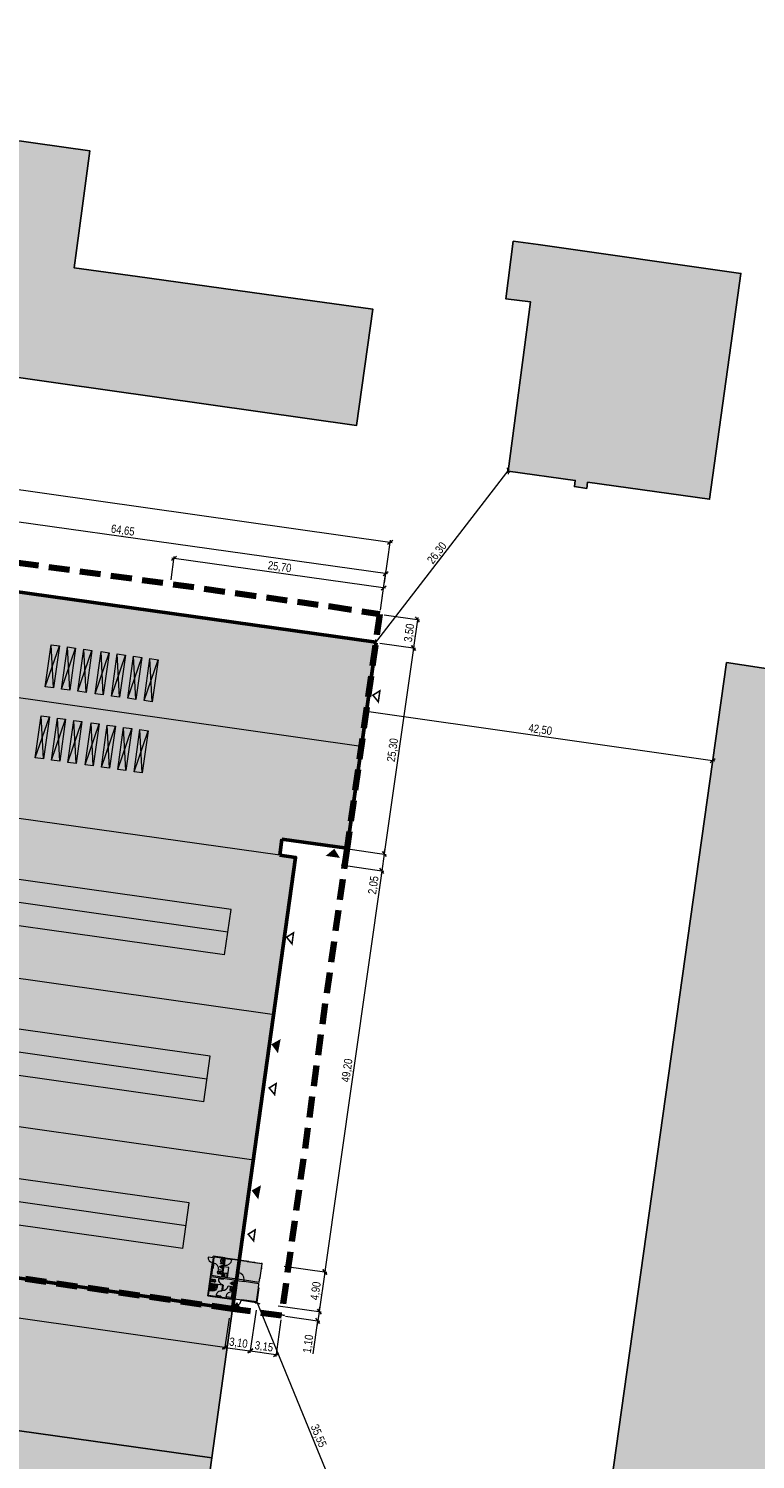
# Model space of a CAD drawing. Header units: millimetres. Extents: x -594446 to -568348, y -1168850 to -1168131.
# Tile 9 of 17: x -594108 to -594019, y -1168734 to -1168560. Entities that reach past the tile are written whole.
import ezdxf

# ---------------------------------------------------------------- set-up
doc = ezdxf.new("R2010")
doc.units = ezdxf.units.MM
doc.linetypes.add('DASHED', pattern=[19.05, 12.7, -6.35])
doc.linetypes.add('ČÁRKOVANÁ', pattern=[19.05, 12.7, -6.35])
doc.layers.get('0').update_dxf_attribs({"color": 250})
for name, color, linetype, lineweight in [('A99_N_kce-pohl', 1, 'Continuous', 9), ('N_popis', 10, 'Continuous', 13), ('S_kce_pohled', 7, 'Continuous', 18), ('S_tlustá', 220, 'Continuous', 50), ('S_výplně otvorů', 84, 'Continuous', 18), ('Sit_objekty', 10, 'Continuous', 13), ('taf katastr', 5, 'Continuous', 25), ('taf katastr_objekty', 211, 'Continuous', 18)]:
    doc.layers.add(name, color=color, linetype=linetype, lineweight=lineweight)
doc.layers.add('INTERIÉR', color=9, linetype='Continuous')
doc.layers.add('stafaz', color=142, linetype='Continuous')
for name, color, linetype, lineweight, true_color in [('S_zařizovací předměty', 7, 'Continuous', 13, 0x636466), ('Sit_hranice dotčeného území', 7, 'DASHED', 100, 0xfa00fa), ('taf plocha_nový stav', 7, 'Continuous', 20, 0xfedfd7)]:
    doc.layers.add(name, color=color, linetype=linetype, lineweight=lineweight, true_color=true_color)
doc.styles.get("Standard").update_dxf_attribs({"font": 'ARIALN.TTF'})
doc.dimstyles.new('M - situace', dxfattribs={"dimtxt": 1, "dimasz": 0.55, "dimexe": 0.25, "dimexo": 0.5, "dimgap": 0.1, "dimtad": 1, "dimrnd": 0.05, "dimzin": 0, "dimtxsty": 'Standard', "dimblk": 'OBLIQUE', "dimcen": 0.09, "dimdle": 0.25, "dimclrd": 256, "dimclre": 256, "dimclrt": 256, "dimadec": 0, "dimazin": 0, "dimtfac": 1, "dimtmove": 1, "dimatfit": 0, "dimldrblk": 'OBLIQUE', "dimfxl": 0, "dimtolj": 1, "dimtzin": 0, "dimlwd": 5, "dimlwe": 5, "dimarcsym": 0})

# ---------------------------------------------------------------- blocks, each defined once
blk = doc.blocks.new('wc-pud')
at = {"layer": 'Sit_objekty', "color": 0, "lineweight": 0}
for p, q in [((-178, -442), (-178, 0)), ((-178, 0), (178, 0)), ((178, 0), (178, -442)), ((-178, -75), (178, -75)), ((-128, -442), (-128, -270)), ((-98, -240), (98, -240)), ((-92, -190), (-62, -190)), ((-78, -175), (-78, -205)), ((-50, -300), (-50, -352)), ((-30, -280), (30, -280)), ((50, -300), (50, -352)), ((62, -190), (92, -190)), ((78, -175), (78, -205)), ((128, -270), (128, -442))]:
    blk.add_line(p, q, dxfattribs=at)
for centre in [(-78, -190), (78, -190)]:
    blk.add_circle(centre, 7.5, dxfattribs=at)
for centre, radius, start, end in [((0, -442), 178, 180, 0), ((-98, -270), 30, 90, 180), ((0, -442), 128, 180, 0), ((-30, -300), 20, 90, 180), ((2, -318), 61.7, 213.26588, 268.4872), ((-2, -318), 61.7, 271.5128, 326.73412), ((30, -300), 20, 0, 90), ((98, -270), 30, 0, 90)]:
    blk.add_arc(centre, radius, start, end, dxfattribs=at)
blk = doc.blocks.new('LIVING-STYLE-685-450')
at = {"ltscale": 10}
for p, q in [((0, 343), (-450, 343)), ((-450, -343), (-450, 343)), ((-100, 234), (-405, 234)), ((-405, 234), (-405, -234)), ((-100, -234), (-100, 234)), ((0, -343), (0, 343)), ((0, -343), (-450, -343)), ((-100, -234), (-405, -234))]:
    blk.add_line(p, q, dxfattribs=at)
for centre, radius in [((-240, 0), 35), ((-240, 0), 20), ((-50, 0), 20)]:
    blk.add_circle(centre, radius, dxfattribs=at)
blk = doc.blocks.new('CA0213B2')
at = {"color": 0}
for points in [[(-0.15, 0), (-0.15, -0.1, 0.138418), (-0.15, -0.12), (-0.05, -0.27, 0.260841), (-0.01, -0.3), (0, -0.3), (0.01, -0.3, 0.260841), (0.05, -0.27), (0.15, -0.12, 0.138418), (0.15, -0.1), (0.15, 0), (-0.15, 0)], [(0, -0.08), (-0.1, -0.08, 0.102113), (-0.13, -0.08, 0.464362), (-0.13, -0.1, 0.276468)], [(0, -0.26), (-0.01, -0.26, -0.260841), (-0.02, -0.25), (-0.11, -0.1, -0.138418), (-0.11, -0.1), (-0.11, -0.08)], [(0, -0.26), (0.01, -0.26, 0.260841), (0.02, -0.25), (0.11, -0.1, 0.138418), (0.11, -0.1), (0.11, -0.08)], [(0, -0.08), (0.1, -0.08, -0.102113), (0.13, -0.08, -0.464362), (0.13, -0.1, -0.276468)]]:
    blk.add_lwpolyline(points, format="xyb", dxfattribs=at)
blk = doc.blocks.new('pisoar1-p')
at = {"layer": 'Sit_objekty', "color": 7, "lineweight": 0, "xscale": -1149.772524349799, "yscale": -1276.907822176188, "zscale": 1149.772524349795}
blk.add_blockref('CA0213B2', (0, 0), dxfattribs=at)
blk = doc.blocks.new('rohova-kruh90')
for points in [[(0, 0), (874, 0, 0.4079401), (896, 22), (896, 330, 0.3903945), (391, 892), (22, 896, 0.4091431), (0, 874)], [(7, 22, 0.4067431), (22, 7), (874, 7, 0.4067341), (889, 22), (889, 330, 0.39027), (391, 885), (22, 889, 0.4075301), (7, 874)], [(13, 22, 0.4043768), (22, 13), (874, 13, 0.4043718), (883, 22), (883, 330, 0.3901431), (391, 878), (22, 883, 0.4043718), (13, 874)], [(125, 829, 0.4071157), (67, 771), (67, 125, 0.4187198), (125, 67), (771, 67, 0.4187212), (829, 125), (829, 289, 0.409609), (305, 829)]]:
    blk.add_lwpolyline(points, format="xyb", close=True)
for radius in [41.1, 30.3]:
    blk.add_circle((193, 193), radius)
for radius, start, end in [(620, 357.65448, 92.36402), (485, 356.99713, 93.02136), (350, 355.83297, 94.18553), (216, 353.20586, 96.81264)]:
    blk.add_arc((132, 132), radius, start, end)
blk = doc.blocks.new('hygienické zázemí')
at = {"color": 251, "linetype": 'Continuous', "true_color": 0x636466}
for p, q in [((4458, 4730), (4458, 4680)), ((4458, 4080), (4458, 4030))]:
    blk.add_line(p, q, dxfattribs=at)
at = {"layer": 'S_tlustá', "color": 251, "lineweight": 13, "ltscale": 2, "true_color": 0x636466}
for p, q in [((0, 4780), (100, 4780)), ((100, 4260), (0, 4260)), ((100, 4780), (100, 4880)), ((3058, 4780), (2800, 4780)), ((3058, 4730), (3058, 4780)), ((3158, 4730), (3058, 4730)), ((3058, 2540), (3058, 3930)), ((3158, 3930), (3058, 3930)), ((6058, 4880), (3108, 4880)), ((5958, 4780), (3158, 4780)), ((3158, 4730), (3158, 4780)), ((3158, 2540), (3158, 3930)), ((4458, 4680), (4458, 4780)), ((4458, 3240), (4458, 4080)), ((5958, 4780), (5958, 2540)), ((6058, 4880), (6058, 800)), ((100, 3060), (0, 3060)), ((100, 1820), (0, 1820)), ((100, 3060), (100, 2540)), ((100, 2540), (1900, 2540)), ((1900, 2340), (100, 2340)), ((100, 2340), (100, 1820)), ((1900, 2540), (1900, 2340)), ((2800, 2540), (3058, 2540)), ((2800, 2340), (2800, 2540)), ((4608, 2340), (2800, 2340)), ((3758, 3340), (3158, 3340)), ((3158, 2540), (5958, 2540)), ((4458, 3340), (4358, 3340)), ((4458, 3340), (5958, 3340)), ((4458, 2540), (4458, 2640)), ((5958, 2340), (4708, 2340)), ((4708, 100), (4708, 2340)), ((5958, 800), (5958, 2340)), ((100, 620), (0, 620)), ((0, 100), (100, 100)), ((100, 100), (100, 0)), ((4608, 0), (6058, 0)), ((5193, 1540), (4708, 1540)), ((4708, 100), (5958, 100)), ((5893, 1540), (5958, 1540)), ((6058, 800), (5958, 800)), ((6058, 200), (5958, 200)), ((5958, 200), (5958, 100)), ((6058, 200), (6058, 0))]:
    blk.add_line(p, q, dxfattribs=at)
for points in [[(1000, 4780), (1000, 4880)], [(1900, 4780), (1900, 4880)], [(2800, 4780), (2800, 4880)], [(3058, 4780), (3058, 4780)], [(4608, 2340), (4608, 2340), (4608, 0), (4608, 0)], [(1000, 100), (1000, 0)], [(1900, 100), (1900, 0)], [(3708, 100), (3708, 0)]]:
    blk.add_lwpolyline(points, dxfattribs=at)
at = {"layer": 'S_výplně otvorů', "color": 251, "true_color": 0x636466}
for p, q in [((50, 3060), (50, 4780)), ((1900, 4830), (100, 4830)), ((100, 4780), (1900, 4780)), ((100, 4780), (100, 3060)), ((2800, 4780), (1900, 4780)), ((3058, 4730), (3058, 4680)), ((3158, 4680), (3058, 4680)), ((3058, 4680), (3058, 3980)), ((3158, 3980), (3058, 3980)), ((3058, 3980), (3058, 3930)), ((3158, 4730), (3158, 4680)), ((3158, 4680), (3858, 4680)), ((3158, 4680), (3158, 3980)), ((3158, 3980), (3158, 3930)), ((4358, 3340), (4358, 3940)), ((4458, 4680), (5058, 4680)), ((50, 1820), (50, 100)), ((100, 100), (100, 1820)), ((2800, 2540), (1900, 2540)), ((4458, 2640), (5058, 2640)), ((100, 100), (1900, 100)), ((1900, 50), (100, 50)), ((1679, 100), (2579, 100)), ((1679, 50), (2579, 50)), ((2579, 100), (3708, 100)), ((2579, 50), (3708, 50)), ((4608, 0), (3108, 0)), ((4608, 100), (3708, 100)), ((5893, 840), (5893, 1540)), ((5958, 200), (5958, 800)), ((6058, 200), (6058, 800)), ((6058, 200), (6658, 200))]:
    blk.add_line(p, q, dxfattribs=at)
for points in [[(2750, 5680), (2750, 4780)], [(2800, 4780), (1900, 4780)], [(1950, 4880), (1950, 4780)], [(2800, 2340), (1900, 2340)], [(1950, 2540), (1950, 2340)], [(2750, 1540), (2750, 2540)], [(4608, 100), (3708, 100)], [(3758, 100), (3758, 0)], [(4558, 900), (4558, 0)]]:
    blk.add_lwpolyline(points, dxfattribs=at)
for centre, radius, start, end in [((2750, 4880), 800, 90, 180), ((3158, 4680), 700, 270, 0), ((4358, 3340), 600, 90, 180), ((4458, 4680), 600, 270, 0), ((2750, 2340), 800, 180, 270), ((4458, 2640), 600, 0, 90), ((4558, 100), 800, 90, 180), ((5893, 1540), 700, 180, 270), ((6058, 200), 600, 0, 90)]:
    blk.add_arc(centre, radius, start, end, dxfattribs=at)
at = {"layer": 'S_zařizovací předměty', "color": 251, "true_color": 0x636466}
for p, q in [((4008, 2340), (4008, 1117)), ((4008, 1117), (4608, 1117)), ((4768, 709), (4708, 709)), ((4708, 159), (4768, 159)), ((4728, 662), (4732, 689)), ((4728, 662), (4728, 206)), ((4728, 206), (4732, 179)), ((4768, 689), (4732, 689)), ((4768, 179), (4732, 179)), ((4809, 434), (4737, 434)), ((4773, 398), (4773, 470)), ((4818, 434), (4818, 634)), ((4818, 434), (4818, 234)), ((4939, 434), (4839, 434)), ((4889, 384), (4889, 484))]:
    blk.add_line(p, q, dxfattribs=at)
for points in [[(4536, 1865), (4536, 2192), (4044, 2192), (4044, 1865)], [(4506, 1895), (4506, 2162), (4074, 2162), (4074, 1895)], [(4708, 776), (4708, 802), (5083, 802), (5083, 776)]]:
    blk.add_lwpolyline(points, close=True, dxfattribs=at)
for centre, radius in [((4371, 2029), 20.1), ((4565, 2029), 20.1), ((4773, 434), 20), ((4889, 434), 37.5), ((4889, 434), 25)]:
    blk.add_circle(centre, radius, dxfattribs=at)
for centre, radius, start, end in [((4813, -659), 1323, 88.47706, 93.67527), ((4813, 1525), 1321, 266.32077, 271.52691), ((4761, -814), 1523, 84.49277, 89.73823), ((4761, -814), 1503, 84.48205, 89.7365), ((4761, 1682), 1503, 270.2635, 275.51795), ((4761, 1682), 1523, 270.26177, 275.50723), ((4848, 634), 30, 90, 180), ((4848, 234), 30, 180, 270), ((4860, 467), 197, 77.88867, 93.52869), ((4860, 401), 197, 266.47131, 282.11133), ((4880, 445), 216, 53.76118, 84.20939), ((4880, 423), 216, 275.79061, 306.23882), ((4879, 450), 234, 42.17317, 83.47044), ((4879, 418), 234, 276.52956, 317.82683), ((4885, 473), 230, 36.98722, 84.63967), ((4885, 395), 230, 275.36033, 323.01278), ((4881, 448), 213, 12.9464, 53.51515), ((4881, 420), 213, 306.48485, 347.0536), ((4896, 466), 210, 8.18423, 42.10526), ((4896, 402), 210, 317.89474, 351.81577), ((4887, 472), 229, 5.97223, 37.42411), ((4887, 396), 229, 322.57589, 354.02777), ((4693, 434), 401, 351.12195, 8.87805), ((4708, 434), 401, 351.12195, 8.87805), ((4719, 434), 401, 351.12195, 8.87805)]:
    blk.add_arc(centre, radius, start, end, dxfattribs=at)
at = {"layer": 'stafaz', "color": 251, "true_color": 0x636466}
blk.add_line((4708, 709), (4708, 159), dxfattribs=at)
at = {"layer": 'S_zařizovací předměty', "color": 251, "true_color": 0x636466, "xscale": -0.6999999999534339, "yscale": 0.6999999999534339, "zscale": 0.7000000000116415}
blk.add_blockref('LIVING-STYLE-685-450', (3158, 3623), dxfattribs=at)
at = {"layer": 'S_zařizovací předměty', "color": 251, "true_color": 0x636466, "xscale": -1}
blk.add_blockref('rohova-kruh90', (5958, 3340), dxfattribs=at)
at = {"layer": 'S_zařizovací předměty', "color": 251, "true_color": 0x636466, "xscale": -1, "rotation": 270}
for p in [(3158, 2961), (4708, 1156)]:
    blk.add_blockref('pisoar1-p', p, dxfattribs=at)
at = {"layer": 'S_zařizovací předměty', "color": 251, "true_color": 0x636466}
for p, rotation in [((4708, 1879), 90), ((5958, 2957), 270)]:
    blk.add_blockref('wc-pud', p, dxfattribs=dict(at, rotation=rotation))
blk = doc.blocks.new('_Oblique')
at = {"color": 0, "linetype": 'ByBlock', "lineweight": -2}
blk.add_line((-0.5, -0.5), (0.5, 0.5), dxfattribs=at)
blk = doc.blocks.new('*D59')
at = {"layer": 'Defpoints', "color": 0, "transparency": 16777216}
for p in [(-594203.71, -1168614.97), (-594063.77, -1168622.42), (-594065.5, -1168634.61)]:
    blk.add_point(p, dxfattribs=at)
at = {"layer": 'S_kce_pohled', "lineweight": 5, "transparency": 16777216}
for p, q in [((-594202.68, -1168607.73), (-594201.94, -1168602.54)), ((-594202.22, -1168602.75), (-594063.52, -1168622.46)), ((-594064.47, -1168627.37), (-594063.73, -1168622.17))]:
    blk.add_line(p, q, dxfattribs=at)
at = {"layer": 'S_kce_pohled', "lineweight": 5, "transparency": 16777216, "xscale": 0.55, "yscale": 0.55, "zscale": 0.55}
for p, rotation in [((-594201.98, -1168602.78), 171.9128774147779), ((-594063.77, -1168622.42), 351.9128774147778)]:
    blk.add_blockref('_Oblique', p, dxfattribs=dict(at, rotation=rotation))
at = {"layer": 'S_kce_pohled', "transparency": 16777216, "insert": (-594146.96, -1168609.89), "char_height": 1, "attachment_point": 5, "rotation": 351.9129}
blk.add_mtext('\\A1;139,60', dxfattribs=at)
blk = doc.blocks.new('*D62')
at = {"layer": 'Defpoints', "color": 0, "transparency": 16777216}
for p in [(-594238.19, -1168694.16), (-594083.25, -1168716.17), (-594083.82, -1168720.23)]:
    blk.add_point(p, dxfattribs=at)
at = {"layer": 'S_kce_pohled', "lineweight": 5, "transparency": 16777216}
for p, q in [((-594238.26, -1168694.65), (-594238.8, -1168698.46)), ((-594239.01, -1168698.17), (-594083.58, -1168720.26)), ((-594083.32, -1168716.67), (-594083.86, -1168720.47))]:
    blk.add_line(p, q, dxfattribs=at)
at = {"layer": 'S_kce_pohled', "lineweight": 5, "transparency": 16777216, "xscale": 0.55, "yscale": 0.55, "zscale": 0.55}
for p, rotation in [((-594238.77, -1168698.21), 171.9128774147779), ((-594083.82, -1168720.23), 351.9128774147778)]:
    blk.add_blockref('_Oblique', p, dxfattribs=dict(at, rotation=rotation))
at = {"layer": 'S_kce_pohled', "transparency": 16777216, "insert": (-594161.2, -1168708.52), "char_height": 1, "attachment_point": 5, "rotation": 351.9129}
blk.add_mtext('\\A1;156,50', dxfattribs=at)
blk = doc.blocks.new('*D63')
at = {"layer": 'Defpoints', "color": 0, "transparency": 16777216}
for p in [(-594079.92, -1168714.83), (-594083.25, -1168716.17), (-594080.75, -1168720.66)]:
    blk.add_point(p, dxfattribs=at)
at = {"layer": 'S_kce_pohled', "lineweight": 5, "transparency": 16777216}
for p, q in [((-594080.04, -1168715.71), (-594080.78, -1168720.91)), ((-594083.32, -1168716.67), (-594083.86, -1168720.47)), ((-594084.07, -1168720.19), (-594080.5, -1168720.7))]:
    blk.add_line(p, q, dxfattribs=at)
at = {"layer": 'S_kce_pohled', "lineweight": 5, "transparency": 16777216, "xscale": 0.55, "yscale": 0.55, "zscale": 0.55}
for p, rotation in [((-594083.82, -1168720.23), 171.9128774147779), ((-594080.75, -1168720.66), 351.9128774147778)]:
    blk.add_blockref('_Oblique', p, dxfattribs=dict(at, rotation=rotation))
at = {"layer": 'S_kce_pohled', "transparency": 16777216, "insert": (-594082.19, -1168719.75), "char_height": 1, "attachment_point": 5, "rotation": 351.9129}
blk.add_mtext('\\A1;3,10', dxfattribs=at)
blk = doc.blocks.new('*D64')
at = {"layer": 'Defpoints', "color": 0, "transparency": 16777216}
for p in [(-594079.92, -1168714.83), (-594076.95, -1168716.38), (-594077.62, -1168721.11)]:
    blk.add_point(p, dxfattribs=at)
at = {"layer": 'S_kce_pohled', "lineweight": 5, "transparency": 16777216}
for p, q in [((-594080.04, -1168715.71), (-594080.78, -1168720.91)), ((-594077.02, -1168716.88), (-594077.66, -1168721.35)), ((-594080.99, -1168720.63), (-594077.37, -1168721.14))]:
    blk.add_line(p, q, dxfattribs=at)
at = {"layer": 'S_kce_pohled', "lineweight": 5, "transparency": 16777216, "xscale": 0.55, "yscale": 0.55, "zscale": 0.55}
for p, rotation in [((-594080.75, -1168720.66), 171.9128774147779), ((-594077.62, -1168721.11), 351.9128774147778)]:
    blk.add_blockref('_Oblique', p, dxfattribs=dict(at, rotation=rotation))
at = {"layer": 'S_kce_pohled', "transparency": 16777216, "insert": (-594079.09, -1168720.19), "char_height": 1, "attachment_point": 5, "rotation": 351.9129}
blk.add_mtext('\\A1;3,15', dxfattribs=at)
blk = doc.blocks.new('*D65')
at = {"layer": 'Defpoints', "color": 0, "transparency": 16777216}
for p in [(-594065.01, -1168631.16), (-594065.5, -1168634.61), (-594060.93, -1168635.26)]:
    blk.add_point(p, dxfattribs=at)
at = {"layer": 'S_kce_pohled', "lineweight": 5, "transparency": 16777216}
for p, q in [((-594064.51, -1168631.23), (-594060.19, -1168631.84)), ((-594060.4, -1168631.56), (-594060.96, -1168635.51)), ((-594065, -1168634.68), (-594060.68, -1168635.29))]:
    blk.add_line(p, q, dxfattribs=at)
at = {"layer": 'S_kce_pohled', "lineweight": 5, "transparency": 16777216, "xscale": 0.55, "yscale": 0.55, "zscale": 0.55}
for p, rotation in [((-594060.44, -1168631.81), 81.91287741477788), ((-594060.93, -1168635.26), 261.9128774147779)]:
    blk.add_blockref('_Oblique', p, dxfattribs=dict(at, rotation=rotation))
at = {"layer": 'S_kce_pohled', "transparency": 16777216, "insert": (-594061.38, -1168633.44), "char_height": 1, "attachment_point": 5, "rotation": 81.9129}
blk.add_mtext('\\A1;3,50', dxfattribs=at)
blk = doc.blocks.new('*D66')
at = {"layer": 'Defpoints', "color": 0, "transparency": 16777216}
for p in [(-594065.5, -1168634.61), (-594076.96, -1168658.53), (-594064.49, -1168660.31)]:
    blk.add_point(p, dxfattribs=at)
at = {"layer": 'S_kce_pohled', "lineweight": 5, "transparency": 16777216}
for p, q in [((-594065, -1168634.68), (-594060.68, -1168635.29)), ((-594060.89, -1168635.01), (-594064.52, -1168660.55)), ((-594069.44, -1168659.6), (-594064.24, -1168660.34))]:
    blk.add_line(p, q, dxfattribs=at)
at = {"layer": 'S_kce_pohled', "lineweight": 5, "transparency": 16777216, "xscale": 0.55, "yscale": 0.55, "zscale": 0.55}
for p, rotation in [((-594060.93, -1168635.26), 81.91287741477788), ((-594064.49, -1168660.31), 261.9128774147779)]:
    blk.add_blockref('_Oblique', p, dxfattribs=dict(at, rotation=rotation))
at = {"layer": 'S_kce_pohled', "transparency": 16777216, "insert": (-594063.4, -1168647.68), "char_height": 1, "attachment_point": 5, "rotation": 81.9129}
blk.add_mtext('\\A1;25,30', dxfattribs=at)
blk = doc.blocks.new('*D67')
at = {"layer": 'Defpoints', "color": 0, "transparency": 16777216}
for p in [(-594076.96, -1168658.53), (-594077.25, -1168660.56), (-594064.77, -1168662.34)]:
    blk.add_point(p, dxfattribs=at)
at = {"layer": 'S_kce_pohled', "lineweight": 5, "transparency": 16777216}
for p, q in [((-594069.44, -1168659.6), (-594064.24, -1168660.34)), ((-594064.49, -1168660.31), (-594064.41, -1168659.76)), ((-594069.72, -1168661.63), (-594064.53, -1168662.37)), ((-594064.49, -1168660.31), (-594064.77, -1168662.34)), ((-594064.77, -1168662.34), (-594064.85, -1168662.88))]:
    blk.add_line(p, q, dxfattribs=at)
at = {"layer": 'S_kce_pohled', "lineweight": 5, "transparency": 16777216, "xscale": 0.55, "yscale": 0.55, "zscale": 0.55}
for p, rotation in [((-594064.49, -1168660.31), 261.9128774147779), ((-594064.77, -1168662.34), 81.91287741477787)]:
    blk.add_blockref('_Oblique', p, dxfattribs=dict(at, rotation=rotation))
at = {"layer": 'S_kce_pohled', "transparency": 16777216, "insert": (-594065.73, -1168664.09), "char_height": 1, "attachment_point": 5, "rotation": 81.9129}
blk.add_mtext('\\A1;2,05', dxfattribs=at)
blk = doc.blocks.new('*D68')
at = {"layer": 'Defpoints', "color": 0, "transparency": 16777216}
for p in [(-594077.25, -1168660.56), (-594082.31, -1168709.56), (-594071.7, -1168711.07)]:
    blk.add_point(p, dxfattribs=at)
at = {"layer": 'S_kce_pohled', "lineweight": 5, "transparency": 16777216}
for p, q in [((-594069.72, -1168661.63), (-594064.53, -1168662.37)), ((-594064.74, -1168662.09), (-594071.73, -1168711.31)), ((-594076.65, -1168710.36), (-594071.45, -1168711.1))]:
    blk.add_line(p, q, dxfattribs=at)
at = {"layer": 'S_kce_pohled', "lineweight": 5, "transparency": 16777216, "xscale": 0.55, "yscale": 0.55, "zscale": 0.55}
for p, rotation in [((-594064.77, -1168662.34), 81.91287741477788), ((-594071.7, -1168711.07), 261.9128774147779)]:
    blk.add_blockref('_Oblique', p, dxfattribs=dict(at, rotation=rotation))
at = {"layer": 'S_kce_pohled', "transparency": 16777216, "insert": (-594068.93, -1168686.6), "char_height": 1, "attachment_point": 5, "rotation": 81.9129}
blk.add_mtext('\\A1;49,20', dxfattribs=at)
blk = doc.blocks.new('*D69')
at = {"layer": 'Defpoints', "color": 0, "transparency": 16777216}
for p in [(-594082.31, -1168709.56), (-594082.99, -1168714.39), (-594072.39, -1168715.9)]:
    blk.add_point(p, dxfattribs=at)
at = {"layer": 'S_kce_pohled', "lineweight": 5, "transparency": 16777216}
for p, q in [((-594076.65, -1168710.36), (-594071.45, -1168711.1)), ((-594071.66, -1168710.82), (-594072.42, -1168716.15)), ((-594077.34, -1168715.2), (-594072.14, -1168715.93))]:
    blk.add_line(p, q, dxfattribs=at)
at = {"layer": 'S_kce_pohled', "lineweight": 5, "transparency": 16777216, "xscale": 0.55, "yscale": 0.55, "zscale": 0.55}
for p, rotation in [((-594071.7, -1168711.07), 81.91287741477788), ((-594072.39, -1168715.9), 261.9128774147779)]:
    blk.add_blockref('_Oblique', p, dxfattribs=dict(at, rotation=rotation))
at = {"layer": 'S_kce_pohled', "transparency": 16777216, "insert": (-594072.74, -1168713.38), "char_height": 1, "attachment_point": 5, "rotation": 81.9129}
blk.add_mtext('\\A1;4,90', dxfattribs=at)
blk = doc.blocks.new('*D70')
at = {"layer": 'Defpoints', "color": 0, "transparency": 16777216}
for p in [(-594082.99, -1168714.39), (-594076.95, -1168716.38), (-594072.54, -1168717.01)]:
    blk.add_point(p, dxfattribs=at)
at = {"layer": 'S_kce_pohled', "lineweight": 5, "transparency": 16777216}
for p, q in [((-594077.34, -1168715.2), (-594072.14, -1168715.93)), ((-594072.39, -1168715.9), (-594072.31, -1168715.35)), ((-594076.45, -1168716.45), (-594072.3, -1168717.04)), ((-594073.11, -1168721.02), (-594072.54, -1168717.01)), ((-594072.54, -1168717.01), (-594072.62, -1168717.55)), ((-594072.39, -1168715.9), (-594072.54, -1168717.01)), ((-594072.39, -1168715.9), (-594072.54, -1168717.01))]:
    blk.add_line(p, q, dxfattribs=at)
at = {"layer": 'S_kce_pohled', "lineweight": 5, "transparency": 16777216, "xscale": 0.55, "yscale": 0.55, "zscale": 0.55}
for p, rotation in [((-594072.39, -1168715.9), 261.9128774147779), ((-594072.54, -1168717.01), 81.91287741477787)]:
    blk.add_blockref('_Oblique', p, dxfattribs=dict(at, rotation=rotation))
at = {"layer": 'S_kce_pohled', "transparency": 16777216, "insert": (-594073.65, -1168719.81), "char_height": 1, "attachment_point": 5, "rotation": 81.9129}
blk.add_mtext('\\A1;1,10', dxfattribs=at)
blk = doc.blocks.new('*D71')
at = {"layer": 'Defpoints', "color": 0, "transparency": 16777216}
for p in [(-594155.57, -1168596.05), (-594152.94, -1168596.42), (-594065.5, -1168634.61)]:
    blk.add_point(p, dxfattribs=at)
at = {"layer": 'S_kce_pohled', "lineweight": 5, "transparency": 16777216}
for p, q in [((-594159.19, -1168621.55), (-594155.53, -1168595.8)), ((-594153.44, -1168596.35), (-594155.82, -1168596.01)), ((-594154.21, -1168622), (-594159.41, -1168621.27))]:
    blk.add_line(p, q, dxfattribs=at)
at = {"layer": 'S_kce_pohled', "lineweight": 5, "transparency": 16777216, "xscale": 0.55, "yscale": 0.55, "zscale": 0.55}
for p, rotation in [((-594155.57, -1168596.05), 81.91287741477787), ((-594159.16, -1168621.3), 261.9128774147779)]:
    blk.add_blockref('_Oblique', p, dxfattribs=dict(at, rotation=rotation))
at = {"layer": 'S_kce_pohled', "transparency": 16777216, "insert": (-594157.62, -1168605.48), "char_height": 1, "attachment_point": 5, "rotation": 81.9129}
blk.add_mtext('\\A1;25,50', dxfattribs=at)
blk = doc.blocks.new('*D72')
at = {"layer": 'Defpoints', "color": 0, "transparency": 16777216}
for p in [(-594065.5, -1168634.61), (-594022.92, -1168637.03), (-594024.61, -1168648.94)]:
    blk.add_point(p, dxfattribs=at)
at = {"layer": 'S_kce_pohled', "lineweight": 5, "transparency": 16777216}
for p, q in [((-594065.98, -1168638.01), (-594066.72, -1168643.21)), ((-594066.93, -1168642.92), (-594024.36, -1168648.97)), ((-594023.91, -1168643.99), (-594024.65, -1168649.18))]:
    blk.add_line(p, q, dxfattribs=at)
at = {"layer": 'S_kce_pohled', "lineweight": 5, "transparency": 16777216, "xscale": 0.55, "yscale": 0.55, "zscale": 0.55}
for p, rotation in [((-594066.68, -1168642.96), 171.9128774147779), ((-594024.61, -1168648.94), 351.9128774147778)]:
    blk.add_blockref('_Oblique', p, dxfattribs=dict(at, rotation=rotation))
at = {"layer": 'S_kce_pohled', "transparency": 16777216, "insert": (-594045.55, -1168645.25), "char_height": 1, "attachment_point": 5, "rotation": 351.9129}
blk.add_mtext('\\A1;42,50', dxfattribs=at)
blk = doc.blocks.new('*D73')
at = {"layer": 'Defpoints', "color": 0, "transparency": 16777216}
for p in [(-594049.45, -1168613.78), (-594049.45, -1168613.78), (-594065.5, -1168634.61)]:
    blk.add_point(p, dxfattribs=at)
at = {"layer": 'S_kce_pohled', "lineweight": 5, "transparency": 16777216}
for p, q in [((-594065.65, -1168634.81), (-594049.3, -1168613.58)), ((-594049.45, -1168613.78), (-594049.25, -1168613.93)), ((-594065.5, -1168634.61), (-594065.3, -1168634.76))]:
    blk.add_line(p, q, dxfattribs=at)
at = {"layer": 'S_kce_pohled', "lineweight": 5, "transparency": 16777216, "xscale": 0.55, "yscale": 0.55, "zscale": 0.55}
for p, rotation in [((-594049.45, -1168613.78), 52.38885827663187), ((-594065.5, -1168634.61), 232.3888582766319)]:
    blk.add_blockref('_Oblique', p, dxfattribs=dict(at, rotation=rotation))
at = {"layer": 'S_kce_pohled', "transparency": 16777216, "insert": (-594058.03, -1168623.77), "char_height": 1, "attachment_point": 5, "rotation": 52.3889}
blk.add_mtext('\\A1;26,30', dxfattribs=at)
blk = doc.blocks.new('*D74')
at = {"layer": 'Defpoints', "color": 0, "transparency": 16777216}
for p in [(-594079.92, -1168714.83), (-594066.4, -1168747.71), (-594066.4, -1168747.71)]:
    blk.add_point(p, dxfattribs=at)
at = {"layer": 'S_kce_pohled', "lineweight": 5, "transparency": 16777216}
for p, q in [((-594079.92, -1168714.83), (-594080.15, -1168714.92)), ((-594080.01, -1168714.6), (-594066.31, -1168747.94)), ((-594066.4, -1168747.71), (-594066.63, -1168747.81))]:
    blk.add_line(p, q, dxfattribs=at)
at = {"layer": 'S_kce_pohled', "lineweight": 5, "transparency": 16777216, "xscale": 0.55, "yscale": 0.55, "zscale": 0.55}
for p, rotation in [((-594079.92, -1168714.83), 112.347210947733), ((-594066.4, -1168747.71), 292.347210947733)]:
    blk.add_blockref('_Oblique', p, dxfattribs=dict(at, rotation=rotation))
at = {"layer": 'S_kce_pohled', "transparency": 16777216, "insert": (-594072.51, -1168731), "char_height": 1, "attachment_point": 5, "rotation": 292.3472}
blk.add_mtext('\\A1;35,55', dxfattribs=at)
blk = doc.blocks.new('*D80')
at = {"layer": 'Defpoints', "color": 0, "transparency": 16777216}
for p in [(-594128.34, -1168617.24), (-594129.03, -1168622.16), (-594065.01, -1168631.16)]:
    blk.add_point(p, dxfattribs=at)
at = {"layer": 'S_kce_pohled', "lineweight": 5, "transparency": 16777216}
for p, q in [((-594128.96, -1168621.67), (-594128.3, -1168616.99)), ((-594064.07, -1168626.27), (-594128.59, -1168617.2)), ((-594064.94, -1168630.66), (-594064.28, -1168625.99))]:
    blk.add_line(p, q, dxfattribs=at)
at = {"layer": 'S_kce_pohled', "lineweight": 5, "transparency": 16777216, "xscale": 0.55, "yscale": 0.55, "zscale": 0.55}
for p, rotation in [((-594128.34, -1168617.24), 171.9995643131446), ((-594064.32, -1168626.23), 351.9995643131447)]:
    blk.add_blockref('_Oblique', p, dxfattribs=dict(at, rotation=rotation))
at = {"layer": 'S_kce_pohled', "transparency": 16777216, "insert": (-594096.23, -1168621.04), "char_height": 1, "attachment_point": 5, "rotation": 351.9996}
blk.add_mtext('\\A1;64,65', dxfattribs=at)
blk = doc.blocks.new('*D81')
at = {"layer": 'Defpoints', "color": 0, "transparency": 16777216}
for p in [(-594090.01, -1168624.39), (-594090.44, -1168627.5), (-594065.01, -1168631.16)]:
    blk.add_point(p, dxfattribs=at)
at = {"layer": 'S_kce_pohled', "lineweight": 5, "transparency": 16777216}
for p, q in [((-594090.37, -1168627.01), (-594089.97, -1168624.14)), ((-594064.31, -1168628), (-594090.25, -1168624.35)), ((-594064.94, -1168630.66), (-594064.53, -1168627.72))]:
    blk.add_line(p, q, dxfattribs=at)
at = {"layer": 'S_kce_pohled', "lineweight": 5, "transparency": 16777216, "xscale": 0.55, "yscale": 0.55, "zscale": 0.55}
for p, rotation in [((-594090.01, -1168624.39), 171.9995643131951), ((-594064.56, -1168627.97), 351.999564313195)]:
    blk.add_blockref('_Oblique', p, dxfattribs=dict(at, rotation=rotation))
at = {"layer": 'S_kce_pohled', "transparency": 16777216, "insert": (-594077.19, -1168625.48), "char_height": 1, "attachment_point": 5, "rotation": 351.9996}
blk.add_mtext('\\A1;25,70', dxfattribs=at)

msp = doc.modelspace()

# ---------------------------------------------------------------- hatches: boundary and pattern name
at = {"layer": 'N_popis'}
for points in [[(-594070.57, -1168659.807), (-594071.368, -1168660.465), (-594070.04, -1168660.651)], [(-594078.054, -1168683.448), (-594077.436, -1168684.276), (-594077.185, -1168682.959)], [(-594080.443, -1168701.204), (-594079.825, -1168702.032), (-594079.574, -1168700.715)], [(-594082.366, -1168714.888), (-594083.163, -1168715.546), (-594081.835, -1168715.732)]]:
    msp.add_hatch(color=256, dxfattribs=at).paths.add_polyline_path(points)
at = {"layer": 'taf katastr_objekty', "lineweight": 0, "true_color": 0xc7c8ca}
h = msp.add_hatch(color=9, dxfattribs=at)
h.dxf.hatch_style = 1
h.paths.add_polyline_path([(-594186.84, -1168568.15), (-594175.87, -1168569.78), (-594161.8, -1168571.66), (-594162.34, -1168575.58), (-594158.37, -1168576.08), (-594158.83, -1168579.287), (-594176.84, -1168577), (-594177.36, -1168580.82), (-594151.32, -1168584.32), (-594152.94, -1168596.42), (-594178.98, -1168592.92), (-594178.96, -1168592.76), (-594209.36, -1168588.27), (-594206.07, -1168565.3), (-594204.94, -1168565.47), (-594204.39, -1168561.58), (-594202.32, -1168560.03), (-594187.93, -1168562.09), (-594186.27, -1168564.1)])
h.paths.add_polyline_path([(-594269.31, -1168572.62), (-594250.55, -1168575.65), (-594251.43, -1168582.62), (-594251.69, -1168584.12), (-594270.33, -1168580.8), (-594270.15, -1168579.32)])
h.paths.add_polyline_path([(-594139.49, -1168582.93), (-594139.16, -1168582.98), (-594138.21, -1168576.3), (-594137.26, -1168569.67), (-594100.23, -1168574.87), (-594101.13, -1168581.54), (-594101.86, -1168586.99), (-594102.14, -1168589.07), (-594094.42, -1168590.16), (-594079.05, -1168592.28), (-594065.87, -1168594.11), (-594067.85, -1168608.24), (-594104.06, -1168603.09), (-594114.83, -1168601.56), (-594115.74, -1168607.43), (-594127.4, -1168605.64), (-594126.68, -1168600.78), (-594141.71, -1168598.66), (-594141.69, -1168598.5), (-594144.66, -1168598.12), (-594143.62, -1168590.34), (-594140.59, -1168590.73)])
h.paths.add_polyline_path([(-594048.81, -1168585.87), (-594045.79, -1168586.27), (-594021.17, -1168589.77), (-594024.98, -1168617.21), (-594039.79, -1168615.13), (-594039.9, -1168615.88), (-594041.4, -1168615.67), (-594041.3, -1168614.92), (-594049.45, -1168613.78), (-594046.72, -1168593.24), (-594049.74, -1168592.84)])
h.paths.add_polyline_path([(-593998.04, -1168620.92), (-593997.63, -1168617.8), (-593997.45, -1168616.39), (-593996.04, -1168605.55), (-593994.78, -1168597.12), (-593984.26, -1168598.57), (-593987.54, -1168622.36)])
h.paths.add_polyline_path([(-593957.43, -1168614.35), (-593947.49, -1168615.74), (-593949.16, -1168627.77), (-593959.1, -1168626.38)])
h.paths.add_polyline_path([(-593952.02, -1168596.49), (-593944.25, -1168597.64), (-593946.41, -1168609.47), (-593954.33, -1168608.3)])
h.paths.add_polyline_path([(-593877.8, -1168645.47), (-593876.84, -1168638.38), (-593886.38, -1168637.02), (-593887.37, -1168644.11)])
h.paths.add_polyline_path([(-593893.91, -1168657.65), (-593893.68, -1168657.66), (-593893.55, -1168656.69), (-593879.68, -1168658.65), (-593879.81, -1168659.63), (-593879.58, -1168659.67), (-593884.56, -1168694.44), (-593884.79, -1168694.41), (-593884.86, -1168695.15), (-593898.88, -1168693.16), (-593898.84, -1168692.87), (-593899.02, -1168692.85)])
h.paths.add_polyline_path([(-594022.92, -1168637.03), (-593996.11, -1168641.11), (-593965.98, -1168644.98), (-593988.96, -1168811.13), (-593989.34, -1168811.07), (-594046.23, -1168803.12), (-594035.67, -1168727.86)])
h.paths.add_polyline_path([(-593947.81, -1168699.91), (-593929.18, -1168702.42), (-593937.88, -1168765.26), (-593956.31, -1168762.78)])
h.paths.add_polyline_path([(-593905.24, -1168705.57), (-593892.82, -1168707.61), (-593900.92, -1168767.22), (-593913.31, -1168765.53), (-593910.92, -1168747.76), (-593918.56, -1168746.717), (-593917.69, -1168740.367), (-593910.06, -1168741.39)])
h.paths.add_polyline_path([(-593913.88, -1168769.53), (-593913.31, -1168765.53), (-593900.92, -1168767.22), (-593908.62, -1168824.03), (-593923.59, -1168822.04), (-593918.16, -1168781.28), (-593922.81, -1168780.61), (-593921.82, -1168773.24), (-593917.13, -1168773.9), (-593916.51, -1168769.22)])
h.paths.add_polyline_path([(-593962.39, -1168807.3), (-593956.31, -1168762.78), (-593937.88, -1168765.26), (-593944.17, -1168809.8)])
h.paths.add_polyline_path([(-594047.11, -1168829.75), (-593986.5, -1168838.16), (-593988.24, -1168850.39), (-594048.53, -1168842.05)])
h.paths.add_polyline_path([(-594066.4, -1168747.71), (-594041.79, -1168751.12), (-594046.85, -1168787.37), (-594071.08, -1168783.95), (-594071.47, -1168783.9)])
h.paths.add_polyline_path([(-594232.81, -1168736.78), (-594229.57, -1168713.4), (-594085.41, -1168733.67), (-594090.54, -1168770.52), (-594102.92, -1168768.78), (-594234.68, -1168750.26)])
h.paths.add_polyline_path([(-594215.53, -1168696.421), (-594082.89, -1168715.55), (-594085.41, -1168733.67), (-594229.57, -1168713.4), (-594227.02, -1168694.78), (-594255.74, -1168690.76), (-594252.9, -1168671.9), (-594239.326, -1168673.905), (-594239.49, -1168675.66), (-594213.097, -1168679.431)])
h.paths.add_polyline_path([(-594252.64, -1168734.01), (-594232.81, -1168736.78), (-594234.68, -1168750.26), (-594239.33, -1168749.62), (-594240.66, -1168759.26), (-594252.01, -1168757.7), (-594250.65, -1168747.71), (-594253.16, -1168747.35), (-594252.41, -1168741.8), (-594253.72, -1168741.62)])
h.paths.add_polyline_path([(-594277.08, -1168798.01), (-594269.61, -1168798.96), (-594269.84, -1168801.64), (-594270.35, -1168805.52), (-594255.52, -1168807.44), (-594256.64, -1168816.13), (-594261.55, -1168815.5), (-594279.01, -1168813.25)])
h.paths.add_polyline_path([(-594442.98, -1168752.3), (-594424.18, -1168754.87), (-594425.23, -1168761.77), (-594445.65, -1168758.91), (-594445.229, -1168755.93), (-594443.53, -1168756.17)])
h.paths.add_polyline_path([(-594389.88, -1168784.78), (-594390.43, -1168784.7), (-594390.1, -1168782.41), (-594387.35, -1168782.8), (-594387.4, -1168783.49), (-594382.86, -1168784.16), (-594384.8, -1168798), (-594391.59, -1168797.05)])
at = {"layer": 'taf plocha_nový stav'}
h = msp.add_hatch(color=256, dxfattribs=at)
h.dxf.hatch_style = 1
h.paths.add_polyline_path([(-594076.178, -1168667.453), (-594076.351, -1168667.636), (-594077.226, -1168673.793), (-594077.059, -1168673.61)], flags=17)
h.paths.add_polyline_path([(-594076.9, -1168658.49), (-594077.17, -1168660.44), (-594075.386, -1168660.83), (-594077.245, -1168660.566)], flags=17)
h.paths.add_polyline_path([(-594213.119, -1168679.417), (-594215.535, -1168696.435), (-594082.89, -1168715.55), (-594082.734, -1168714.427), (-594079.917, -1168714.828), (-594079.231, -1168709.997), (-594082.06, -1168709.594), (-594075.25, -1168660.71), (-594077.245, -1168660.564), (-594076.9, -1168658.49), (-594069.026, -1168659.585), (-594065.49, -1168634.56), (-594203.786, -1168615.123), (-594207.586, -1168642.154), (-594219.37, -1168640.5), (-594224.71, -1168677.83)])

# ---------------------------------------------------------------- linework, layer by layer
at = {"layer": 'A99_N_kce-pohl', "linetype": 'Continuous', "lineweight": 9}
for points in [[(-594104.645, -1168640.117), (-594105.635, -1168639.978), (-594104.917, -1168634.868), (-594103.926, -1168635.007)], [(-594102.664, -1168640.395), (-594103.654, -1168640.256), (-594102.936, -1168635.146), (-594101.946, -1168635.286)], [(-594100.683, -1168640.674), (-594101.674, -1168640.535), (-594100.956, -1168635.425), (-594099.965, -1168635.564)], [(-594098.596, -1168640.967), (-594099.587, -1168640.828), (-594098.868, -1168635.718), (-594097.878, -1168635.857)], [(-594096.616, -1168641.245), (-594097.606, -1168641.106), (-594096.888, -1168635.997), (-594095.898, -1168636.136)], [(-594094.635, -1168641.524), (-594095.626, -1168641.385), (-594094.907, -1168636.275), (-594093.917, -1168636.414)], [(-594092.655, -1168641.802), (-594093.645, -1168641.663), (-594092.927, -1168636.553), (-594091.937, -1168636.692)], [(-594105.859, -1168648.755), (-594106.849, -1168648.615), (-594106.131, -1168643.506), (-594105.14, -1168643.645)], [(-594103.878, -1168649.033), (-594104.868, -1168648.894), (-594104.15, -1168643.784), (-594103.16, -1168643.923)], [(-594101.897, -1168649.311), (-594102.888, -1168649.172), (-594102.17, -1168644.062), (-594101.179, -1168644.202)], [(-594099.81, -1168649.605), (-594100.801, -1168649.466), (-594100.082, -1168644.356), (-594099.092, -1168644.495)], [(-594097.83, -1168649.883), (-594098.82, -1168649.744), (-594098.102, -1168644.634), (-594097.112, -1168644.773)], [(-594095.849, -1168650.161), (-594096.84, -1168650.022), (-594096.121, -1168644.912), (-594095.131, -1168645.052)], [(-594093.869, -1168650.44), (-594094.859, -1168650.301), (-594094.141, -1168645.191), (-594093.151, -1168645.33)]]:
    msp.add_lwpolyline(points, close=True, dxfattribs=at)
at = {"layer": 'A99_N_kce-pohl', "linetype": 'ČÁRKOVANÁ', "lineweight": 9, "ltscale": 10}
for points in [[(-594105.635, -1168639.978), (-594103.926, -1168635.007)], [(-594104.645, -1168640.117), (-594104.917, -1168634.868)], [(-594103.654, -1168640.256), (-594101.946, -1168635.286)], [(-594102.664, -1168640.395), (-594102.936, -1168635.146)], [(-594101.674, -1168640.535), (-594099.965, -1168635.564)], [(-594100.683, -1168640.674), (-594100.956, -1168635.425)], [(-594099.587, -1168640.828), (-594097.878, -1168635.857)], [(-594098.596, -1168640.967), (-594098.868, -1168635.718)], [(-594097.606, -1168641.106), (-594095.898, -1168636.136)], [(-594096.616, -1168641.245), (-594096.888, -1168635.997)], [(-594095.626, -1168641.385), (-594093.917, -1168636.414)], [(-594094.635, -1168641.524), (-594094.907, -1168636.275)], [(-594093.645, -1168641.663), (-594091.937, -1168636.692)], [(-594092.655, -1168641.802), (-594092.927, -1168636.553)], [(-594106.849, -1168648.615), (-594105.14, -1168643.645)], [(-594105.859, -1168648.755), (-594106.131, -1168643.506)], [(-594104.868, -1168648.894), (-594103.16, -1168643.923)], [(-594103.878, -1168649.033), (-594104.15, -1168643.784)], [(-594102.888, -1168649.172), (-594101.179, -1168644.202)], [(-594101.897, -1168649.311), (-594102.17, -1168644.062)], [(-594100.801, -1168649.466), (-594099.092, -1168644.495)], [(-594099.81, -1168649.605), (-594100.082, -1168644.356)], [(-594098.82, -1168649.744), (-594097.112, -1168644.773)], [(-594097.83, -1168649.883), (-594098.102, -1168644.634)], [(-594096.84, -1168650.022), (-594095.131, -1168645.052)], [(-594095.849, -1168650.161), (-594096.121, -1168644.912)], [(-594094.859, -1168650.301), (-594093.151, -1168645.33)], [(-594093.869, -1168650.44), (-594094.141, -1168645.191)]]:
    msp.add_lwpolyline(points, dxfattribs=at)
at = {"layer": 'N_popis', "ltscale": 10}
for points, const_width in [([(-594065.202, -1168641.804), (-594065.013, -1168640.477), (-594065.858, -1168641.005)], 0.188), ([(-594071.368, -1168660.465), (-594070.04, -1168660.651), (-594070.57, -1168659.807)], 0.187), ([(-594075.684, -1168671.2), (-594075.496, -1168669.872), (-594076.341, -1168670.401)], 0.188), ([(-594077.436, -1168684.276), (-594077.185, -1168682.959), (-594078.054, -1168683.448)], 0.187), ([(-594077.794, -1168689.512), (-594077.605, -1168688.184), (-594078.45, -1168688.713)], 0.188), ([(-594079.825, -1168702.032), (-594079.574, -1168700.715), (-594080.443, -1168701.204)], 0.187), ([(-594080.342, -1168707.285), (-594080.154, -1168705.957), (-594080.999, -1168706.486)], 0.188), ([(-594083.163, -1168715.546), (-594081.835, -1168715.732), (-594082.366, -1168714.888)], 0.187)]:
    msp.add_lwpolyline(points, close=True, dxfattribs=dict(at, const_width=const_width))
at = {"layer": 'S_kce_pohled'}
for p, q in [((-594205.495, -1168627.544), (-594067.284, -1168647.183)), ((-594077.17, -1168660.44), (-594207.571, -1168642.156)), ((-594222.057, -1168659.285), (-594078.072, -1168679.744)), ((-594224.586, -1168676.955), (-594080.583, -1168697.416))]:
    msp.add_line(p, q, dxfattribs=at)
at = {"layer": 'S_kce_pohled', "color": 1, "lineweight": 50}
for q in [(-594077.17, -1168660.44), (-594069.026, -1168659.585)]:
    msp.add_line((-594076.9, -1168658.49), q, dxfattribs=at)
for points in [[(-594077.17, -1168660.44), (-594075.25, -1168660.708), (-594082.89, -1168715.55), (-594215.532, -1168696.435), (-594213.103, -1168679.43), (-594224.712, -1168677.848), (-594219.37, -1168640.5), (-594207.586, -1168642.154), (-594203.786, -1168615.123), (-594065.49, -1168634.56)], [(-594065.455, -1168634.641), (-594068.99, -1168659.59)]]:
    msp.add_lwpolyline(points, dxfattribs=at)
at = {"layer": 'Sit_hranice dotčeného území', "ltscale": 0.2}
msp.add_lwpolyline([(-594207.571, -1168642.156), (-594203.305, -1168611.696), (-594070.952, -1168630.233), (-594065.01, -1168631.16), (-594068.99, -1168659.59), (-594076.95, -1168716.38), (-594082.89, -1168715.55), (-594215.53, -1168696.421), (-594213.103, -1168679.43), (-594224.712, -1168677.848), (-594219.468, -1168640.486)], close=True, dxfattribs=at)
at = {"layer": 'Sit_objekty'}
for p, q in [((-594083.086, -1168667.052), (-594213.922, -1168648.462)), ((-594083.478, -1168669.81), (-594214.314, -1168651.219)), ((-594083.87, -1168672.567), (-594214.705, -1168653.976)), ((-594085.618, -1168684.873), (-594216.454, -1168666.283)), ((-594083.87, -1168672.567), (-594083.086, -1168667.052)), ((-594086.01, -1168687.631), (-594216.846, -1168669.04)), ((-594086.402, -1168690.388), (-594217.238, -1168671.797)), ((-594088.15, -1168702.694), (-594207.106, -1168685.792)), ((-594086.402, -1168690.388), (-594085.618, -1168684.873)), ((-594088.542, -1168705.452), (-594207.497, -1168688.549)), ((-594088.934, -1168708.209), (-594207.889, -1168691.306)), ((-594088.934, -1168708.209), (-594088.15, -1168702.694))]:
    msp.add_line(p, q, dxfattribs=at)
at = {"layer": 'Sit_objekty', "color": 1, "lineweight": 50}
msp.add_lwpolyline([(-594077.17, -1168660.44), (-594075.25, -1168660.708), (-594082.89, -1168715.55), (-594215.532, -1168696.435), (-594213.103, -1168679.43), (-594224.712, -1168677.848), (-594219.37, -1168640.5), (-594207.586, -1168642.154), (-594203.786, -1168615.123), (-594065.49, -1168634.56)], dxfattribs=at)
at = {"layer": 'taf katastr', "color": 5, "true_color": 0x0000fa}
for points in [[(-594139.49, -1168582.93), (-594139.16, -1168582.98), (-594138.21, -1168576.3), (-594137.26, -1168569.67), (-594100.23, -1168574.87), (-594101.13, -1168581.54), (-594101.86, -1168586.99), (-594102.14, -1168589.07), (-594094.42, -1168590.16), (-594079.05, -1168592.28), (-594065.87, -1168594.11), (-594067.85, -1168608.24), (-594104.06, -1168603.09), (-594114.83, -1168601.56), (-594115.74, -1168607.43), (-594127.4, -1168605.64), (-594126.68, -1168600.78), (-594141.71, -1168598.66), (-594141.69, -1168598.5), (-594144.66, -1168598.12), (-594143.62, -1168590.34), (-594140.59, -1168590.73)], [(-594048.81, -1168585.87), (-594045.79, -1168586.27), (-594021.17, -1168589.77), (-594024.98, -1168617.21), (-594039.79, -1168615.13), (-594039.9, -1168615.88), (-594041.4, -1168615.67), (-594041.3, -1168614.92), (-594049.45, -1168613.78), (-594046.72, -1168593.24), (-594049.74, -1168592.84)], [(-594022.92, -1168637.03), (-593996.11, -1168641.11), (-593965.98, -1168644.98), (-593988.96, -1168811.13), (-593989.34, -1168811.07), (-594046.23, -1168803.12), (-594035.67, -1168727.86)], [(-594227.02, -1168694.78), (-594082.89, -1168715.55), (-594085.41, -1168733.67), (-594229.57, -1168713.4)], [(-594232.81, -1168736.78), (-594229.57, -1168713.4), (-594085.41, -1168733.67), (-594090.54, -1168770.52), (-594102.92, -1168768.78), (-594234.68, -1168750.26)]]:
    msp.add_lwpolyline(points, close=True, dxfattribs=at)

# ---------------------------------------------------------------- block references
at = {"layer": 'INTERIÉR', "xscale": 0.001, "yscale": 0.001, "zscale": 0.001, "rotation": 171.9128774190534}
msp.add_blockref('hygienické zázemí', (-594079.234, -1168709.996), dxfattribs=at)

# ---------------------------------------------------------------- dimensions: what is measured, and where the dimension line sits
at = {"layer": 'S_kce_pohled'}
for base, p1, p2, angle, picture, middle in [((-594155.57, -1168596.046), (-594065.497, -1168634.609), (-594152.94, -1168596.42), 81.91288, '*D71', (-594156.925, -1168605.582)), ((-594063.765, -1168622.422), (-594203.709, -1168614.97), (-594065.497, -1168634.609), 351.91288, '*D59', (-594147.062, -1168610.586)), ((-594064.774, -1168662.336), (-594076.957, -1168658.535), (-594077.245, -1168660.564), 81.91288, '*D67', (-594065.037, -1168664.188)), ((-594072.543, -1168717.006), (-594082.995, -1168714.391), (-594076.95, -1168716.38), 81.91288, '*D70', (-594073.257, -1168719.864))]:
    dim = msp.add_linear_dim(base=base, p1=p1, p2=p2, angle=angle, dimstyle='M - situace', dxfattribs=at)
    dim.commit()
    dim.dimension.update_dxf_attribs({"geometry": picture, "text_midpoint": middle, "dimtype": 160})
for p1, p2, picture, middle in [((-594065.497, -1168634.609), (-594049.45, -1168613.78), '*D73', (-594058.027, -1168623.768)), ((-594079.917, -1168714.828), (-594066.4, -1168747.71), '*D74', (-594072.512, -1168731.003))]:
    dim = msp.add_aligned_dim(p1=p1, p2=p2, distance=-0.002, dimstyle='M - situace', dxfattribs=at)
    dim.commit()
    dim.dimension.update_dxf_attribs({"geometry": picture, "text_midpoint": middle})
for base, p1, p2, angle, picture, middle in [((-594128.339, -1168617.237), (-594065.01, -1168631.16), (-594129.031, -1168622.162), 351.99956, '*D80', (-594096.231, -1168621.042)), ((-594090.006, -1168624.3895), (-594065.01, -1168631.16), (-594090.4435, -1168627.5028), 351.99956, '*D81', (-594077.1859, -1168625.4835)), ((-594060.927, -1168635.258), (-594065.01, -1168631.16), (-594065.497, -1168634.609), 81.91288, '*D65', (-594061.376, -1168633.436)), ((-594064.486, -1168660.307), (-594065.497, -1168634.609), (-594076.957, -1168658.535), 81.91288, '*D66', (-594063.4, -1168647.684)), ((-594024.612, -1168648.936), (-594065.497, -1168634.609), (-594022.92, -1168637.03), 351.91288, '*D72', (-594045.549, -1168645.253)), ((-594071.699, -1168711.067), (-594077.245, -1168660.564), (-594082.308, -1168709.559), 81.91288, '*D68', (-594068.931, -1168686.603)), ((-594083.824, -1168720.225), (-594238.191, -1168694.157), (-594083.248, -1168716.173), 351.91288, '*D62', (-594161.197, -1168708.523)), ((-594072.385, -1168715.898), (-594082.308, -1168709.559), (-594082.995, -1168714.391), 81.91288, '*D69', (-594072.736, -1168713.384)), ((-594080.746, -1168720.662), (-594083.248, -1168716.173), (-594079.917, -1168714.828), 351.91288, '*D63', (-594082.186, -1168719.75)), ((-594077.622, -1168721.106), (-594079.917, -1168714.828), (-594076.95, -1168716.38), 351.91288, '*D64', (-594079.085, -1168720.19))]:
    dim = msp.add_linear_dim(base=base, p1=p1, p2=p2, angle=angle, dimstyle='M - situace', dxfattribs=at)
    dim.commit()
    dim.dimension.update_dxf_attribs({"geometry": picture, "text_midpoint": middle})

doc.saveas('drawing.dxf')
